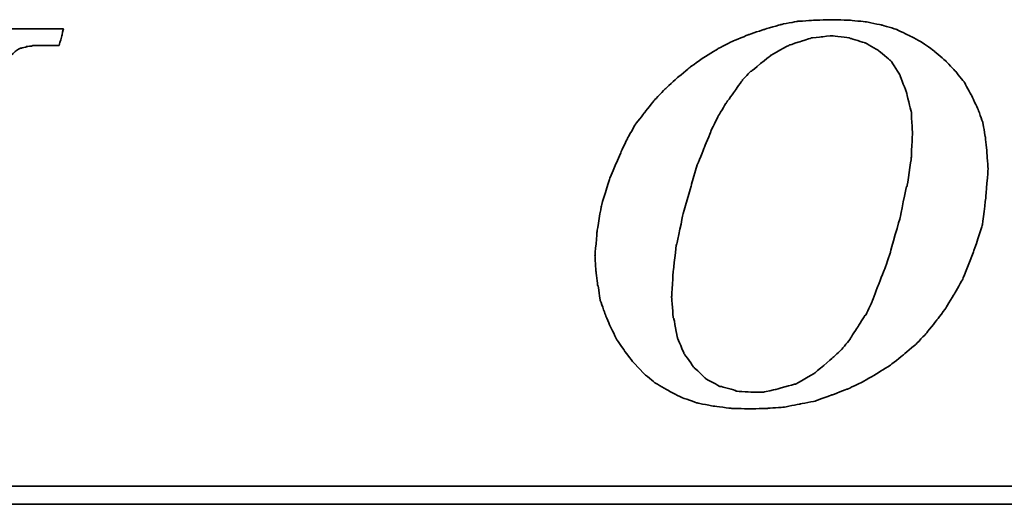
# Model space of a CAD drawing. Header units: millimetres. Extents: x -629 to 296, y -521 to -329.
# Tile 32 of 48: x -442.37 to -434.6, y -424.73 to -420.9. Entities that reach past the tile are written whole.
import ezdxf

# ---------------------------------------------------------------- set-up
doc = ezdxf.new("R2010")
doc.units = ezdxf.units.MM
doc.header["$LTSCALE"] = 0.1
doc.layers.get('0').update_dxf_attribs({"linetype": 'CONTINUOUS'})
doc.layers.add('layer 1', color=7, linetype='CONTINUOUS')

# ---------------------------------------------------------------- blocks, each defined once
blk = doc.blocks.new('TBI MOTION logo(完整正式版)')
at = {"layer": 'layer 1', "color": 22, "lineweight": 35}
for points, knots in [([(-11.34375, -6.98375), (-11.34375, -6.98375), (-10.91375, -7.43875), (-10.91375, -7.43875), (-10.91375, -7.43875), (-10.91375, -7.43875), (-10.38625, -7.87125), (-10.38625, -7.87125), (-10.38625, -7.87125), (-10.38625, -7.87125), (-9.81125, -8.20375), (-9.81125, -8.20375), (-9.81125, -8.20375), (-9.81125, -8.20375), (-9.21125, -8.51875), (-9.21125, -8.51875), (-9.21125, -8.51875), (-9.21125, -8.51875), (-8.51625, -8.75875), (-8.51625, -8.75875), (-8.51625, -8.75875), (-8.51625, -8.75875), (-7.77125, -8.90375), (-7.77125, -8.90375), (-7.77125, -8.90375), (-7.77125, -8.90375), (-6.97875, -8.99875), (-6.97875, -8.99875), (-6.97875, -8.99875), (-6.97875, -8.99875), (-6.14125, -9.02375), (-6.14125, -9.02375), (-6.14125, -9.02375), (-6.14125, -9.02375), (-5.37125, -8.99875), (-5.37125, -8.99875), (-5.37125, -8.99875), (-5.37125, -8.99875), (-4.65375, -8.94875), (-4.65375, -8.94875), (-4.65375, -8.94875), (-4.65375, -8.94875), (-3.93375, -8.80625), (-3.93375, -8.80625), (-3.93375, -8.80625), (-3.93375, -8.80625), (-3.21375, -8.66375), (-3.21375, -8.66375), (-3.21375, -8.66375), (-3.21375, -8.66375), (-2.49375, -8.39875), (-2.49375, -8.39875), (-2.49375, -8.39875), (-2.49375, -8.39875), (-1.79875, -8.13375), (-1.79875, -8.13375), (-1.79875, -8.13375), (-1.79875, -8.13375), (-1.17375, -7.84375), (-1.17375, -7.84375), (-1.17375, -7.84375), (-1.17375, -7.84375), (-0.52375, -7.46375), (-0.52375, -7.46375), (-0.52375, -7.46375), (-0.52375, -7.46375), (0.10124, -7.07875), (0.10124, -7.07875), (0.10124, -7.07875), (0.10124, -7.07875), (0.67625, -6.62375), (0.67625, -6.62375), (0.67625, -6.62375), (0.67625, -6.62375), (1.24874, -6.14375), (1.24874, -6.14375), (1.24874, -6.14375), (1.24874, -6.14375), (1.72874, -5.64125), (1.72874, -5.64125), (1.72874, -5.64125), (1.72874, -5.64125), (2.18624, -5.06375), (2.18624, -5.06375), (2.18624, -5.06375), (2.18624, -5.06375), (2.61625, -4.48874), (2.61625, -4.48874), (2.61625, -4.48874), (2.61625, -4.48874), (3.00125, -3.83874), (3.00125, -3.83874), (3.00125, -3.83874), (3.00125, -3.83874), (3.36124, -3.21374), (3.36124, -3.21374), (3.36124, -3.21374), (3.36124, -3.21374), (3.84374, -1.99125), (3.84374, -1.99125), (3.84374, -1.99125), (3.84374, -1.99125), (4.22625, -0.81875), (4.22625, -0.81875), (4.22625, -0.81875), (4.22625, -0.81875), (4.39125, 0.45624), (4.39125, 0.45624), (4.39125, 0.45624), (4.39125, 0.45624), (4.48874, 1.70124), (4.48874, 1.70124), (4.48874, 1.70124), (4.48874, 1.70124), (4.43874, 2.44625), (4.43874, 2.44625), (4.43874, 2.44625), (4.43874, 2.44625), (4.36874, 3.14125), (4.36874, 3.14125), (4.36874, 3.14125), (4.36874, 3.14125), (4.25125, 3.81125), (4.25125, 3.81125), (4.25125, 3.81125), (4.25125, 3.81125), (4.03124, 4.41125), (4.03124, 4.41125), (4.03124, 4.41125), (4.03124, 4.41125), (3.74374, 5.01125), (3.74374, 5.01125), (3.74374, 5.01125), (3.74374, 5.01125), (3.43124, 5.58875), (3.43124, 5.58875), (3.43124, 5.58875), (3.43124, 5.58875), (3.02625, 6.09125), (3.02625, 6.09125), (3.02625, 6.09125), (3.02625, 6.09125), (2.59374, 6.54875), (2.59374, 6.54875), (2.59374, 6.54875), (2.59374, 6.54875), (2.09124, 6.98125), (2.09124, 6.98125), (2.09124, 6.98125), (2.09124, 6.98125), (1.56124, 7.36625), (1.56124, 7.36625), (1.56124, 7.36625), (1.56124, 7.36625), (0.98624, 7.67625), (0.98624, 7.67625), (0.98624, 7.67625), (0.98624, 7.67625), (0.38624, 7.96375), (0.38624, 7.96375), (0.38624, 7.96375), (0.38624, 7.96375), (-0.25875, 8.15625), (-0.25875, 8.15625), (-0.25875, 8.15625), (-0.25875, 8.15625), (-0.98125, 8.30125), (-0.98125, 8.30125), (-0.98125, 8.30125), (-0.98125, 8.30125), (-1.70124, 8.37125), (-1.70124, 8.37125), (-1.70124, 8.37125), (-1.70124, 8.37125), (-2.49375, 8.39624), (-2.49375, 8.39624), (-2.49375, 8.39624), (-2.49375, 8.39624), (-3.28625, 8.37125), (-3.28625, 8.37125), (-3.28625, 8.37125), (-3.28625, 8.37125), (-4.05125, 8.32125), (-4.05125, 8.32125), (-4.05125, 8.32125), (-4.05125, 8.32125), (-4.77375, 8.18125), (-4.77375, 8.18125), (-4.77375, 8.18125), (-4.77375, 8.18125), (-5.51625, 7.96375), (-5.51625, 7.96375), (-5.51625, 7.96375), (-5.51625, 7.96375), (-6.21125, 7.72625), (-6.21125, 7.72625), (-6.21125, 7.72625), (-6.21125, 7.72625), (-6.92875, 7.43625), (-6.92875, 7.43625), (-6.92875, 7.43625), (-6.92875, 7.43625), (-7.57875, 7.10125), (-7.57875, 7.10125), (-7.57875, 7.10125), (-7.57875, 7.10125), (-8.24875, 6.69125), (-8.24875, 6.69125), (-8.24875, 6.69125), (-8.24875, 6.69125), (-8.84875, 6.26125), (-8.84875, 6.26125), (-8.84875, 6.26125), (-8.84875, 6.26125), (-9.42625, 5.78125), (-9.42625, 5.78125), (-9.42625, 5.78125), (-9.42625, 5.78125), (-9.95375, 5.30125), (-9.95375, 5.30125), (-9.95375, 5.30125), (-9.95375, 5.30125), (-10.43375, 4.79624), (-10.43375, 4.79624), (-10.43375, 4.79624), (-10.43375, 4.79624), (-10.88875, 4.22125), (-10.88875, 4.22125), (-10.88875, 4.22125), (-10.88875, 4.22125), (-11.29875, 3.69375), (-11.29875, 3.69375), (-11.29875, 3.69375), (-11.29875, 3.69375), (-11.63375, 3.09125), (-11.63375, 3.09125), (-11.63375, 3.09125), (-11.63375, 3.09125), (-11.91875, 2.49625), (-11.91875, 2.49625), (-11.91875, 2.49625), (-11.91875, 2.49625), (-12.44875, 1.24625), (-12.44875, 1.24625), (-12.44875, 1.24625), (-12.44875, 1.24625), (-12.80875, 0.06874), (-12.80875, 0.06874), (-12.80875, 0.06874), (-12.80875, 0.06874), (-12.99875, -1.07875), (-12.99875, -1.07875), (-12.99875, -1.07875), (-12.99875, -1.07875), (-13.09375, -2.18375), (-13.09375, -2.18375), (-13.09375, -2.18375), (-13.09375, -2.18375), (-13.04875, -2.85375), (-13.04875, -2.85375), (-13.04875, -2.85375), (-13.04875, -2.85375), (-12.97375, -3.50375), (-12.97375, -3.50375), (-12.97375, -3.50375), (-12.97375, -3.50375), (-12.95375, -3.50375), (-12.95375, -3.50375), (-12.95375, -3.50375), (-12.95375, -3.50375), (-12.85375, -4.17375), (-12.85375, -4.17375), (-12.85375, -4.17375), (-12.85375, -4.17375), (-12.63875, -4.77624), (-12.63875, -4.77624), (-12.63875, -4.77624), (-12.63875, -4.77624), (-12.39875, -5.35125), (-12.39875, -5.35125), (-12.39875, -5.35125), (-12.39875, -5.35125), (-12.11375, -5.92875), (-12.11375, -5.92875), (-12.11375, -5.92875), (-12.11375, -5.92875), (-11.75375, -6.45375), (-11.75375, -6.45375), (-11.75375, -6.45375), (-11.75375, -6.45375), (-11.34375, -6.98375), (-11.34375, -6.98375)], [0, 0, 0, 0, 0.01369863, 0.01369863, 0.01369863, 0.01369864, 0.02739726, 0.02739726, 0.02739726, 0.02739727, 0.04109589, 0.04109589, 0.04109589, 0.0410959, 0.05479452, 0.05479452, 0.05479452, 0.05479453, 0.06849315, 0.06849315, 0.06849315, 0.06849316, 0.08219178, 0.08219178, 0.08219178, 0.08219179, 0.09589041, 0.09589041, 0.09589041, 0.09589042, 0.10958904, 0.10958904, 0.10958904, 0.10958905, 0.12328767, 0.12328767, 0.12328767, 0.12328768, 0.1369863, 0.1369863, 0.1369863, 0.13698631, 0.15068493, 0.15068493, 0.15068493, 0.15068494, 0.16438356, 0.16438356, 0.16438356, 0.16438357, 0.17808219, 0.17808219, 0.17808219, 0.1780822, 0.19178082, 0.19178082, 0.19178082, 0.19178083, 0.20547945, 0.20547945, 0.20547945, 0.20547946, 0.21917808, 0.21917808, 0.21917808, 0.21917809, 0.23287671, 0.23287671, 0.23287671, 0.23287672, 0.24657534, 0.24657534, 0.24657534, 0.24657535, 0.26027397, 0.26027397, 0.26027397, 0.26027398, 0.2739726, 0.2739726, 0.2739726, 0.27397261, 0.28767123, 0.28767123, 0.28767123, 0.28767124, 0.30136986, 0.30136986, 0.30136986, 0.30136987, 0.31506849, 0.31506849, 0.31506849, 0.3150685, 0.32876712, 0.32876712, 0.32876712, 0.32876713, 0.34246575, 0.34246575, 0.34246575, 0.34246576, 0.35616438, 0.35616438, 0.35616438, 0.35616439, 0.36986301, 0.36986301, 0.36986301, 0.36986302, 0.38356164, 0.38356164, 0.38356164, 0.38356165, 0.39726027, 0.39726027, 0.39726027, 0.39726028, 0.4109589, 0.4109589, 0.4109589, 0.41095891, 0.42465753, 0.42465753, 0.42465753, 0.42465754, 0.43835616, 0.43835616, 0.43835616, 0.43835617, 0.45205479, 0.45205479, 0.45205479, 0.4520548, 0.46575342, 0.46575342, 0.46575342, 0.46575343, 0.47945205, 0.47945205, 0.47945205, 0.47945206, 0.49315068, 0.49315068, 0.49315068, 0.49315069, 0.50684932, 0.50684932, 0.50684932, 0.50684933, 0.52054795, 0.52054795, 0.52054795, 0.52054796, 0.53424658, 0.53424658, 0.53424658, 0.53424659, 0.54794521, 0.54794521, 0.54794521, 0.54794522, 0.56164384, 0.56164384, 0.56164384, 0.56164385, 0.57534247, 0.57534247, 0.57534247, 0.57534248, 0.5890411, 0.5890411, 0.5890411, 0.58904111, 0.60273973, 0.60273973, 0.60273973, 0.60273974, 0.61643836, 0.61643836, 0.61643836, 0.61643837, 0.63013699, 0.63013699, 0.63013699, 0.630137, 0.64383562, 0.64383562, 0.64383562, 0.64383563, 0.65753425, 0.65753425, 0.65753425, 0.65753426, 0.67123288, 0.67123288, 0.67123288, 0.67123289, 0.68493151, 0.68493151, 0.68493151, 0.68493152, 0.69863014, 0.69863014, 0.69863014, 0.69863015, 0.71232877, 0.71232877, 0.71232877, 0.71232878, 0.7260274, 0.7260274, 0.7260274, 0.72602741, 0.73972603, 0.73972603, 0.73972603, 0.73972604, 0.75342466, 0.75342466, 0.75342466, 0.75342467, 0.76712329, 0.76712329, 0.76712329, 0.7671233, 0.78082192, 0.78082192, 0.78082192, 0.78082193, 0.79452055, 0.79452055, 0.79452055, 0.79452056, 0.80821918, 0.80821918, 0.80821918, 0.80821919, 0.82191781, 0.82191781, 0.82191781, 0.82191782, 0.83561644, 0.83561644, 0.83561644, 0.83561645, 0.84931507, 0.84931507, 0.84931507, 0.84931508, 0.8630137, 0.8630137, 0.8630137, 0.86301371, 0.87671233, 0.87671233, 0.87671233, 0.87671234, 0.89041096, 0.89041096, 0.89041096, 0.89041097, 0.90410959, 0.90410959, 0.90410959, 0.9041096, 0.91780822, 0.91780822, 0.91780822, 0.91780823, 0.93150685, 0.93150685, 0.93150685, 0.93150686, 0.94520548, 0.94520548, 0.94520548, 0.94520549, 0.95890411, 0.95890411, 0.95890411, 0.95890412, 0.97260274, 0.97260274, 0.97260274, 0.97260275, 0.98630137, 0.98630137, 0.98630137, 0.98630138, 1, 1, 1, 1]), ([(-40.59125, -7.94375), (-40.59125, -7.94375), (-40.97375, -7.94375), (-40.97375, -7.94375), (-40.97375, -7.94375), (-40.97375, -7.94375), (-41.38125, -7.94375), (-41.38125, -7.94375), (-41.38125, -7.94375), (-41.38125, -7.94375), (-41.54875, -7.94375), (-41.54875, -7.94375), (-41.54875, -7.94375), (-41.54875, -7.94375), (-41.59875, -7.94375), (-41.59875, -7.94375), (-41.59875, -7.94375), (-41.59875, -7.94375), (-41.88375, -7.94375), (-41.88375, -7.94375), (-41.88375, -7.94375), (-41.88375, -7.94375), (-41.90875, -7.91875), (-41.90875, -7.91875), (-41.90875, -7.91875), (-41.90875, -7.91875), (-42.19875, -7.87125), (-42.19875, -7.87125), (-42.19875, -7.87125), (-42.19875, -7.87125), (-42.43875, -7.82375), (-42.43875, -7.82375), (-42.43875, -7.82375), (-42.43875, -7.82375), (-42.45875, -7.82375), (-42.45875, -7.82375), (-42.45875, -7.82375), (-42.45875, -7.82375), (-42.48625, -7.82375), (-42.48625, -7.82375), (-42.48625, -7.82375), (-42.48625, -7.82375), (-42.67625, -7.72375), (-42.67625, -7.72375), (-42.67625, -7.72375), (-42.67625, -7.72375), (-42.70125, -7.70375), (-42.70125, -7.70375), (-42.70125, -7.70375), (-42.70125, -7.70375), (-42.72375, -7.67875), (-42.72375, -7.67875), (-42.72375, -7.67875), (-42.72375, -7.67875), (-42.86875, -7.48875), (-42.86875, -7.48875), (-42.86875, -7.48875), (-42.86875, -7.48875), (-42.89375, -7.43875), (-42.89375, -7.43875), (-42.89375, -7.43875), (-42.89375, -7.43875), (-42.91875, -7.38875), (-42.91875, -7.38875), (-42.91875, -7.38875), (-42.91875, -7.38875), (-42.93875, -7.12875), (-42.93875, -7.12875), (-42.93875, -7.12875), (-42.93875, -7.12875), (-42.96375, -7.10375), (-42.96375, -7.10375), (-42.96375, -7.10375), (-42.96375, -7.10375), (-42.96375, -7.05375), (-42.96375, -7.05375), (-42.96375, -7.05375), (-42.96375, -7.05375), (-42.96375, -7.00875), (-42.96375, -7.00875), (-42.96375, -7.00875), (-42.96375, -7.00875), (-42.91875, -6.69625), (-42.91875, -6.69625), (-42.91875, -6.69625), (-42.91875, -6.69625), (-42.91875, -6.62375), (-42.91875, -6.62375), (-42.91875, -6.62375), (-42.91875, -6.62375), (-42.91875, -6.59625), (-42.91875, -6.59625), (-42.91875, -6.59625), (-42.91875, -6.59625), (-42.91875, -6.57375), (-42.91875, -6.57375), (-42.91875, -6.57375), (-42.91875, -6.57375), (-42.91875, -6.52875), (-42.91875, -6.52875), (-42.91875, -6.52875), (-42.91875, -6.52875), (-42.89375, -6.50375), (-42.89375, -6.50375), (-42.89375, -6.50375), (-42.89375, -6.50375), (-42.84375, -6.38375), (-42.84375, -6.38375), (-42.84375, -6.38375), (-42.84375, -6.38375), (-42.84375, -6.35875), (-42.84375, -6.35875), (-42.84375, -6.35875), (-42.84375, -6.35875), (-42.74625, -6.14375), (-42.74625, -6.14375), (-42.74625, -6.14375), (-42.74625, -6.14375), (-42.70125, -5.85375), (-42.70125, -5.85375), (-42.70125, -5.85375), (-42.70125, -5.85375), (-42.60375, -5.47125), (-42.60375, -5.47125), (-42.60375, -5.47125), (-42.60375, -5.47125), (-42.60375, -5.44875), (-42.60375, -5.44875), (-42.60375, -5.44875), (-42.60375, -5.44875), (-42.38875, -4.67875), (-42.38875, -4.67875), (-42.38875, -4.67875), (-42.38875, -4.67875), (-42.36375, -4.65375), (-42.36375, -4.65375), (-42.36375, -4.65375), (-42.36375, -4.65375), (-42.12375, -3.69625), (-42.12375, -3.69625), (-42.12375, -3.69625), (-42.12375, -3.69625), (-42.12375, -3.67374), (-42.12375, -3.67374), (-42.12375, -3.67374), (-42.12375, -3.67374), (-41.78875, -2.59374), (-41.78875, -2.59374), (-41.78875, -2.59374), (-41.78875, -2.59374), (-41.18875, -0.19375), (-41.18875, -0.19375), (-41.18875, -0.19375), (-41.18875, -0.19375), (-40.54375, 2.20624), (-40.54375, 2.20624), (-40.54375, 2.20624), (-40.54375, 2.20624), (-40.25375, 3.30875), (-40.25375, 3.30875), (-40.25375, 3.30875), (-40.25375, 3.30875), (-39.98875, 4.27125), (-39.98875, 4.27125), (-39.98875, 4.27125), (-39.98875, 4.27125), (-39.77375, 5.13125), (-39.77375, 5.13125), (-39.77375, 5.13125), (-39.77375, 5.13125), (-39.67875, 5.47125), (-39.67875, 5.47125), (-39.67875, 5.47125), (-39.67875, 5.47125), (-39.60375, 5.75625), (-39.60375, 5.75625), (-39.60375, 5.75625), (-39.60375, 5.75625), (-39.60375, 5.78125), (-39.60375, 5.78125), (-39.60375, 5.78125), (-39.60375, 5.78125), (-39.50875, 5.97125), (-39.50875, 5.97125), (-39.50875, 5.97125), (-39.50875, 5.97125), (-39.50875, 6.13875), (-39.50875, 6.13875), (-39.50875, 6.13875), (-39.50875, 6.13875), (-39.48625, 6.16625), (-39.48625, 6.16625), (-39.48625, 6.16625), (-39.48625, 6.16625), (-39.46125, 6.28625), (-39.46125, 6.28625), (-39.46125, 6.28625), (-39.46125, 6.28625), (-39.46125, 6.42625), (-39.46125, 6.42625), (-39.46125, 6.42625), (-39.46125, 6.42625), (-39.41375, 6.42625), (-39.41375, 6.42625), (-39.41375, 6.42625), (-39.41375, 6.42625), (-39.29375, 6.69125), (-39.29375, 6.69125), (-39.29375, 6.69125), (-39.29375, 6.69125), (-39.26875, 6.74125), (-39.26875, 6.74125), (-39.26875, 6.74125), (-39.26875, 6.74125), (-39.24375, 6.76625), (-39.24375, 6.76625), (-39.24375, 6.76625), (-39.24375, 6.76625), (-38.98375, 7.00624), (-38.98375, 7.00624), (-38.98375, 7.00624), (-38.98375, 7.00624), (-38.95625, 7.02624), (-38.95625, 7.02624), (-38.95625, 7.02624), (-38.95625, 7.02624), (-38.78875, 7.12624), (-38.78875, 7.12624), (-38.78875, 7.12624), (-38.78875, 7.12624), (-38.76375, 7.12624), (-38.76375, 7.12624), (-38.76375, 7.12624), (-38.76375, 7.12624), (-38.74375, 7.12624), (-38.74375, 7.12624), (-38.74375, 7.12624), (-38.74375, 7.12624), (-38.52875, 7.17125), (-38.52875, 7.17125), (-38.52875, 7.17125), (-38.52875, 7.17125), (-38.52875, 7.19624), (-38.52875, 7.19624), (-38.52875, 7.19624), (-38.52875, 7.19624), (-38.50375, 7.19624), (-38.50375, 7.19624), (-38.50375, 7.19624), (-38.50375, 7.19624), (-38.26125, 7.21875), (-38.26125, 7.21875), (-38.26125, 7.21875), (-38.26125, 7.21875), (-38.23875, 7.24624), (-38.23875, 7.24624), (-38.23875, 7.24624), (-38.23875, 7.24624), (-38.21625, 7.24624), (-38.21625, 7.24624), (-38.21625, 7.24624), (-38.21625, 7.24624), (-38.18875, 7.24624), (-38.18875, 7.24624), (-38.18875, 7.24624), (-38.18875, 7.24624), (-37.90375, 7.24624), (-37.90375, 7.24624), (-37.90375, 7.24624), (-37.90375, 7.24624), (-37.85375, 7.24624), (-37.85375, 7.24624), (-37.85375, 7.24624), (-37.85375, 7.24624), (-37.75875, 7.24624), (-37.75875, 7.24624), (-37.75875, 7.24624), (-37.75875, 7.24624), (-37.42375, 7.24624), (-37.42375, 7.24624), (-37.42375, 7.24624), (-37.42375, 7.24624), (-37.08875, 7.24624), (-37.08875, 7.24624), (-37.08875, 7.24624), (-37.08875, 7.24624), (-37.06375, 7.24624), (-37.06375, 7.24624), (-37.06375, 7.24624), (-37.06375, 7.24624), (-37.06375, 7.26624), (-37.06375, 7.26624), (-37.06375, 7.26624), (-37.06375, 7.26624), (-37.03875, 7.29125), (-37.03875, 7.29125), (-37.03875, 7.29125), (-37.03875, 7.29125), (-37.03875, 7.31625), (-37.03875, 7.31625), (-37.03875, 7.31625), (-37.03875, 7.31625), (-36.94125, 7.67625), (-36.94125, 7.67625), (-36.94125, 7.67625), (-36.94125, 7.67625), (-36.86875, 7.98625), (-36.86875, 7.98625), (-36.86875, 7.98625), (-36.86875, 7.98625), (-36.98875, 7.98625), (-36.98875, 7.98625), (-36.98875, 7.98625), (-36.98875, 7.98625), (-37.42375, 7.98625), (-37.42375, 7.98625), (-37.42375, 7.98625), (-37.42375, 7.98625), (-37.94875, 7.98625), (-37.94875, 7.98625), (-37.94875, 7.98625), (-37.94875, 7.98625), (-38.57375, 7.98625), (-38.57375, 7.98625), (-38.57375, 7.98625), (-38.57375, 7.98625), (-39.29375, 7.98625), (-39.29375, 7.98625), (-39.29375, 7.98625), (-39.29375, 7.98625), (-40.82875, 7.98625), (-40.82875, 7.98625), (-40.82875, 7.98625), (-40.82875, 7.98625), (-42.36375, 7.98625), (-42.36375, 7.98625), (-42.36375, 7.98625), (-42.36375, 7.98625), (-43.08375, 7.98625), (-43.08375, 7.98625), (-43.08375, 7.98625), (-43.08375, 7.98625), (-43.70875, 7.98625), (-43.70875, 7.98625), (-43.70875, 7.98625), (-43.70875, 7.98625), (-44.23375, 7.98625), (-44.23375, 7.98625), (-44.23375, 7.98625), (-44.23375, 7.98625), (-44.66875, 7.98625), (-44.66875, 7.98625), (-44.66875, 7.98625), (-44.66875, 7.98625), (-44.88375, 7.98625), (-44.88375, 7.98625), (-44.88375, 7.98625), (-44.88375, 7.98625), (-44.90875, 7.94125), (-44.90875, 7.94125), (-44.90875, 7.94125), (-44.90875, 7.94125), (-44.90875, 7.91625), (-44.90875, 7.91625), (-44.90875, 7.91625), (-44.90875, 7.91625), (-45.00375, 7.55625), (-45.00375, 7.55625), (-45.00375, 7.55625), (-45.00375, 7.55625), (-45.05375, 7.24624), (-45.05375, 7.24624), (-45.05375, 7.24624), (-45.05375, 7.24624), (-44.61875, 7.24624), (-44.61875, 7.24624), (-44.61875, 7.24624), (-44.61875, 7.24624), (-44.11375, 7.24624), (-44.11375, 7.24624), (-44.11375, 7.24624), (-44.11375, 7.24624), (-43.99375, 7.24624), (-43.99375, 7.24624), (-43.99375, 7.24624), (-43.99375, 7.24624), (-43.94625, 7.24624), (-43.94625, 7.24624), (-43.94625, 7.24624), (-43.94625, 7.24624), (-43.92374, 7.24624), (-43.92374, 7.24624), (-43.92374, 7.24624), (-43.92374, 7.24624), (-43.65875, 7.24624), (-43.65875, 7.24624), (-43.65875, 7.24624), (-43.65875, 7.24624), (-43.63875, 7.21875), (-43.63875, 7.21875), (-43.63875, 7.21875), (-43.63875, 7.21875), (-43.46875, 7.19624), (-43.46875, 7.19624), (-43.46875, 7.19624), (-43.46875, 7.19624), (-43.39875, 7.19624), (-43.39875, 7.19624), (-43.39875, 7.19624), (-43.39875, 7.19624), (-43.37125, 7.17125), (-43.37125, 7.17125), (-43.37125, 7.17125), (-43.37125, 7.17125), (-43.34875, 7.17125), (-43.34875, 7.17125), (-43.34875, 7.17125), (-43.34875, 7.17125), (-43.20375, 7.12624), (-43.20375, 7.12624), (-43.20375, 7.12624), (-43.20375, 7.12624), (-43.05875, 7.07624), (-43.05875, 7.07624), (-43.05875, 7.07624), (-43.05875, 7.07624), (-43.01375, 7.07624), (-43.01375, 7.07624), (-43.01375, 7.07624), (-43.01375, 7.07624), (-42.98875, 7.02624), (-42.98875, 7.02624), (-42.98875, 7.02624), (-42.98875, 7.02624), (-42.79875, 6.86125), (-42.79875, 6.86125), (-42.79875, 6.86125), (-42.79875, 6.86125), (-42.77375, 6.81125), (-42.77375, 6.81125), (-42.77375, 6.81125), (-42.77375, 6.81125), (-42.74625, 6.76625), (-42.74625, 6.76625), (-42.74625, 6.76625), (-42.74625, 6.76625), (-42.72375, 6.47625), (-42.72375, 6.47625), (-42.72375, 6.47625), (-42.72375, 6.47625), (-42.70125, 6.45124), (-42.70125, 6.45124), (-42.70125, 6.45124), (-42.70125, 6.45124), (-42.70125, 6.42625), (-42.70125, 6.42625), (-42.70125, 6.42625), (-42.70125, 6.42625), (-42.72375, 6.40625), (-42.72375, 6.40625), (-42.72375, 6.40625), (-42.72375, 6.40625), (-42.74625, 5.97125), (-42.74625, 5.97125), (-42.74625, 5.97125), (-42.74625, 5.97125), (-42.74625, 5.94625), (-42.74625, 5.94625), (-42.74625, 5.94625), (-42.74625, 5.94625), (-42.74625, 5.92625), (-42.74625, 5.92625), (-42.74625, 5.92625), (-42.74625, 5.92625), (-42.77375, 5.87625), (-42.77375, 5.87625), (-42.77375, 5.87625), (-42.77375, 5.87625), (-42.81875, 5.80625), (-42.81875, 5.80625), (-42.81875, 5.80625), (-42.81875, 5.80625), (-42.86875, 5.63625), (-42.86875, 5.63625), (-42.86875, 5.63625), (-42.86875, 5.63625), (-42.91875, 5.39625), (-42.91875, 5.39625), (-42.91875, 5.39625), (-42.91875, 5.39625), (-42.91875, 5.37124), (-42.91875, 5.37124), (-42.91875, 5.37124), (-42.91875, 5.37124), (-43.01375, 5.10874), (-43.01375, 5.10874), (-43.01375, 5.10874), (-43.01375, 5.10874), (-43.10875, 4.77124), (-43.10875, 4.77124), (-43.10875, 4.77124), (-43.10875, 4.77124), (-43.29875, 3.95625), (-43.29875, 3.95625), (-43.29875, 3.95625), (-43.29875, 3.95625), (-43.58875, 2.95125), (-43.58875, 2.95125), (-43.58875, 2.95125), (-43.58875, 2.95125), (-43.87375, 1.87125), (-43.87375, 1.87125), (-43.87375, 1.87125), (-43.87375, 1.87125), (-44.52625, -0.50374), (-44.52625, -0.50374), (-44.52625, -0.50374), (-44.52625, -0.50374), (-45.14875, -2.85375), (-45.14875, -2.85375), (-45.14875, -2.85375), (-45.14875, -2.85375), (-45.43375, -3.95875), (-45.43375, -3.95875), (-45.43375, -3.95875), (-45.43375, -3.95875), (-45.69875, -4.96875), (-45.69875, -4.96875), (-45.69875, -4.96875), (-45.69875, -4.96875), (-45.91375, -5.78375), (-45.91375, -5.78375), (-45.91375, -5.78375), (-45.91375, -5.78375), (-46.01375, -6.11875), (-46.01375, -6.11875), (-46.01375, -6.11875), (-46.01375, -6.11875), (-46.01375, -6.14375), (-46.01375, -6.14375), (-46.01375, -6.14375), (-46.01375, -6.14375), (-46.10875, -6.40875), (-46.10875, -6.40875), (-46.10875, -6.40875), (-46.10875, -6.40875), (-46.15375, -6.64875), (-46.15375, -6.64875), (-46.15375, -6.64875), (-46.15375, -6.64875), (-46.20375, -6.83875), (-46.20375, -6.83875), (-46.20375, -6.83875), (-46.20375, -6.83875), (-46.22875, -6.93375), (-46.22875, -6.93375), (-46.22875, -6.93375), (-46.22875, -6.93375), (-46.22875, -7.07875), (-46.22875, -7.07875), (-46.22875, -7.07875), (-46.22875, -7.07875), (-46.27375, -7.07875), (-46.27375, -7.07875), (-46.27375, -7.07875), (-46.27375, -7.07875), (-46.39375, -7.34375), (-46.39375, -7.34375), (-46.39375, -7.34375), (-46.39375, -7.34375), (-46.39375, -7.36875), (-46.39375, -7.36875), (-46.39375, -7.36875), (-46.39375, -7.36875), (-46.42125, -7.38875), (-46.42125, -7.38875), (-46.42125, -7.38875), (-46.42125, -7.38875), (-46.68375, -7.67875), (-46.68375, -7.67875), (-46.68375, -7.67875), (-46.68375, -7.67875), (-46.70875, -7.70375), (-46.70875, -7.70375), (-46.70875, -7.70375), (-46.70875, -7.70375), (-46.75375, -7.72375), (-46.75375, -7.72375), (-46.75375, -7.72375), (-46.75375, -7.72375), (-47.08875, -7.87125), (-47.08875, -7.87125), (-47.08875, -7.87125), (-47.08875, -7.87125), (-47.11625, -7.87125), (-47.11625, -7.87125), (-47.11625, -7.87125), (-47.11625, -7.87125), (-47.13875, -7.89375), (-47.13875, -7.89375), (-47.13875, -7.89375), (-47.13875, -7.89375), (-47.56875, -7.91875), (-47.56875, -7.91875), (-47.56875, -7.91875), (-47.56875, -7.91875), (-47.59625, -7.94375), (-47.59625, -7.94375), (-47.59625, -7.94375), (-47.59625, -7.94375), (-47.64375, -7.94375), (-47.64375, -7.94375), (-47.64375, -7.94375), (-47.64375, -7.94375), (-47.73625, -7.94375), (-47.73625, -7.94375), (-47.73625, -7.94375), (-47.73625, -7.94375), (-48.07375, -7.94375), (-48.07375, -7.94375), (-48.07375, -7.94375), (-48.07375, -7.94375), (-48.36125, -7.94375), (-48.36125, -7.94375), (-48.36125, -7.94375), (-48.36125, -7.94375), (-48.36125, -7.96625), (-48.36125, -7.96625), (-48.36125, -7.96625), (-48.36125, -7.96625), (-48.36125, -7.99125), (-48.36125, -7.99125), (-48.36125, -7.99125), (-48.36125, -7.99125), (-48.38875, -8.01375), (-48.38875, -8.01375), (-48.38875, -8.01375), (-48.38875, -8.01375), (-48.50875, -8.34875), (-48.50875, -8.34875), (-48.50875, -8.34875), (-48.50875, -8.34875), (-48.55375, -8.68625), (-48.55375, -8.68625), (-48.55375, -8.68625), (-48.55375, -8.68625), (-48.45875, -8.68625), (-48.45875, -8.68625), (-48.45875, -8.68625), (-48.45875, -8.68625), (-48.07375, -8.68625), (-48.07375, -8.68625), (-48.07375, -8.68625), (-48.07375, -8.68625), (-47.52375, -8.68625), (-47.52375, -8.68625), (-47.52375, -8.68625), (-47.52375, -8.68625), (-46.92375, -8.68625), (-46.92375, -8.68625), (-46.92375, -8.68625), (-46.92375, -8.68625), (-46.25375, -8.68625), (-46.25375, -8.68625), (-46.25375, -8.68625), (-46.25375, -8.68625), (-46.20375, -8.68625), (-46.20375, -8.68625), (-46.20375, -8.68625), (-46.20375, -8.68625), (-44.71375, -8.68625), (-44.71375, -8.68625), (-44.71375, -8.68625), (-44.71375, -8.68625), (-43.22875, -8.68625), (-43.22875, -8.68625), (-43.22875, -8.68625), (-43.22875, -8.68625), (-42.55875, -8.68625), (-42.55875, -8.68625), (-42.55875, -8.68625), (-42.55875, -8.68625), (-42.50875, -8.68625), (-42.50875, -8.68625), (-42.50875, -8.68625), (-42.50875, -8.68625), (-41.93375, -8.68625), (-41.93375, -8.68625), (-41.93375, -8.68625), (-41.93375, -8.68625), (-41.38125, -8.68625), (-41.38125, -8.68625), (-41.38125, -8.68625), (-41.38125, -8.68625), (-40.97375, -8.68625), (-40.97375, -8.68625), (-40.97375, -8.68625), (-40.97375, -8.68625), (-40.78125, -8.68625), (-40.78125, -8.68625), (-40.78125, -8.68625), (-40.78125, -8.68625), (-40.78125, -8.63875), (-40.78125, -8.63875), (-40.78125, -8.63875), (-40.78125, -8.63875), (-40.75875, -8.63875), (-40.75875, -8.63875), (-40.75875, -8.63875), (-40.75875, -8.63875), (-40.66375, -8.27875), (-40.66375, -8.27875), (-40.66375, -8.27875), (-40.66375, -8.27875), (-40.59125, -7.94375), (-40.59125, -7.94375)], [0, 0, 0, 0, 0.00558659, 0.00558659, 0.00558659, 0.0055866, 0.01117318, 0.01117318, 0.01117318, 0.01117319, 0.01675978, 0.01675978, 0.01675978, 0.01675979, 0.02234637, 0.02234637, 0.02234637, 0.02234638, 0.02793296, 0.02793296, 0.02793296, 0.02793297, 0.03351955, 0.03351955, 0.03351955, 0.03351956, 0.03910615, 0.03910615, 0.03910615, 0.03910616, 0.04469274, 0.04469274, 0.04469274, 0.04469275, 0.05027933, 0.05027933, 0.05027933, 0.05027934, 0.05586592, 0.05586592, 0.05586592, 0.05586593, 0.06145251, 0.06145251, 0.06145251, 0.06145252, 0.06703911, 0.06703911, 0.06703911, 0.06703912, 0.0726257, 0.0726257, 0.0726257, 0.07262571, 0.07821229, 0.07821229, 0.07821229, 0.0782123, 0.08379888, 0.08379888, 0.08379888, 0.08379889, 0.08938547, 0.08938547, 0.08938547, 0.08938548, 0.09497207, 0.09497207, 0.09497207, 0.09497208, 0.10055866, 0.10055866, 0.10055866, 0.10055867, 0.10614525, 0.10614525, 0.10614525, 0.10614526, 0.11173184, 0.11173184, 0.11173184, 0.11173185, 0.11731844, 0.11731844, 0.11731844, 0.11731845, 0.12290503, 0.12290503, 0.12290503, 0.12290504, 0.12849162, 0.12849162, 0.12849162, 0.12849163, 0.13407821, 0.13407821, 0.13407821, 0.13407822, 0.1396648, 0.1396648, 0.1396648, 0.13966481, 0.1452514, 0.1452514, 0.1452514, 0.14525141, 0.15083799, 0.15083799, 0.15083799, 0.150838, 0.15642458, 0.15642458, 0.15642458, 0.15642459, 0.16201117, 0.16201117, 0.16201117, 0.16201118, 0.16759777, 0.16759777, 0.16759777, 0.16759778, 0.17318436, 0.17318436, 0.17318436, 0.17318437, 0.17877095, 0.17877095, 0.17877095, 0.17877096, 0.18435754, 0.18435754, 0.18435754, 0.18435755, 0.18994413, 0.18994413, 0.18994413, 0.18994414, 0.19553073, 0.19553073, 0.19553073, 0.19553074, 0.20111732, 0.20111732, 0.20111732, 0.20111733, 0.20670391, 0.20670391, 0.20670391, 0.20670392, 0.2122905, 0.2122905, 0.2122905, 0.21229051, 0.21787709, 0.21787709, 0.21787709, 0.2178771, 0.22346369, 0.22346369, 0.22346369, 0.2234637, 0.22905028, 0.22905028, 0.22905028, 0.22905029, 0.23463687, 0.23463687, 0.23463687, 0.23463688, 0.24022346, 0.24022346, 0.24022346, 0.24022347, 0.24581006, 0.24581006, 0.24581006, 0.24581007, 0.25139665, 0.25139665, 0.25139665, 0.25139666, 0.25698324, 0.25698324, 0.25698324, 0.25698325, 0.26256983, 0.26256983, 0.26256983, 0.26256984, 0.26815642, 0.26815642, 0.26815642, 0.26815643, 0.27374302, 0.27374302, 0.27374302, 0.27374303, 0.27932961, 0.27932961, 0.27932961, 0.27932962, 0.2849162, 0.2849162, 0.2849162, 0.28491621, 0.29050279, 0.29050279, 0.29050279, 0.2905028, 0.29608939, 0.29608939, 0.29608939, 0.2960894, 0.30167598, 0.30167598, 0.30167598, 0.30167599, 0.30726257, 0.30726257, 0.30726257, 0.30726258, 0.31284916, 0.31284916, 0.31284916, 0.31284917, 0.31843575, 0.31843575, 0.31843575, 0.31843576, 0.32402235, 0.32402235, 0.32402235, 0.32402236, 0.32960894, 0.32960894, 0.32960894, 0.32960895, 0.33519553, 0.33519553, 0.33519553, 0.33519554, 0.34078212, 0.34078212, 0.34078212, 0.34078213, 0.34636872, 0.34636872, 0.34636872, 0.34636873, 0.35195531, 0.35195531, 0.35195531, 0.35195532, 0.3575419, 0.3575419, 0.3575419, 0.35754191, 0.36312849, 0.36312849, 0.36312849, 0.3631285, 0.36871508, 0.36871508, 0.36871508, 0.36871509, 0.37430168, 0.37430168, 0.37430168, 0.37430169, 0.37988827, 0.37988827, 0.37988827, 0.37988828, 0.38547486, 0.38547486, 0.38547486, 0.38547487, 0.39106145, 0.39106145, 0.39106145, 0.39106146, 0.39664804, 0.39664804, 0.39664804, 0.39664805, 0.40223464, 0.40223464, 0.40223464, 0.40223465, 0.40782123, 0.40782123, 0.40782123, 0.40782124, 0.41340782, 0.41340782, 0.41340782, 0.41340783, 0.41899441, 0.41899441, 0.41899441, 0.41899442, 0.42458101, 0.42458101, 0.42458101, 0.42458102, 0.4301676, 0.4301676, 0.4301676, 0.43016761, 0.43575419, 0.43575419, 0.43575419, 0.4357542, 0.44134078, 0.44134078, 0.44134078, 0.44134079, 0.44692737, 0.44692737, 0.44692737, 0.44692738, 0.45251397, 0.45251397, 0.45251397, 0.45251398, 0.45810056, 0.45810056, 0.45810056, 0.45810057, 0.46368715, 0.46368715, 0.46368715, 0.46368716, 0.46927374, 0.46927374, 0.46927374, 0.46927375, 0.47486034, 0.47486034, 0.47486034, 0.47486035, 0.48044693, 0.48044693, 0.48044693, 0.48044694, 0.48603352, 0.48603352, 0.48603352, 0.48603353, 0.49162011, 0.49162011, 0.49162011, 0.49162012, 0.4972067, 0.4972067, 0.4972067, 0.49720671, 0.5027933, 0.5027933, 0.5027933, 0.50279331, 0.50837989, 0.50837989, 0.50837989, 0.5083799, 0.51396648, 0.51396648, 0.51396648, 0.51396649, 0.51955307, 0.51955307, 0.51955307, 0.51955308, 0.52513966, 0.52513966, 0.52513966, 0.52513967, 0.53072626, 0.53072626, 0.53072626, 0.53072627, 0.53631285, 0.53631285, 0.53631285, 0.53631286, 0.54189944, 0.54189944, 0.54189944, 0.54189945, 0.54748603, 0.54748603, 0.54748603, 0.54748604, 0.55307263, 0.55307263, 0.55307263, 0.55307264, 0.55865922, 0.55865922, 0.55865922, 0.55865923, 0.56424581, 0.56424581, 0.56424581, 0.56424582, 0.5698324, 0.5698324, 0.5698324, 0.56983241, 0.57541899, 0.57541899, 0.57541899, 0.575419, 0.58100559, 0.58100559, 0.58100559, 0.5810056, 0.58659218, 0.58659218, 0.58659218, 0.58659219, 0.59217877, 0.59217877, 0.59217877, 0.59217878, 0.59776536, 0.59776536, 0.59776536, 0.59776537, 0.60335196, 0.60335196, 0.60335196, 0.60335197, 0.60893855, 0.60893855, 0.60893855, 0.60893856, 0.61452514, 0.61452514, 0.61452514, 0.61452515, 0.62011173, 0.62011173, 0.62011173, 0.62011174, 0.62569832, 0.62569832, 0.62569832, 0.62569833, 0.63128492, 0.63128492, 0.63128492, 0.63128493, 0.63687151, 0.63687151, 0.63687151, 0.63687152, 0.6424581, 0.6424581, 0.6424581, 0.64245811, 0.64804469, 0.64804469, 0.64804469, 0.6480447, 0.65363128, 0.65363128, 0.65363128, 0.65363129, 0.65921788, 0.65921788, 0.65921788, 0.65921789, 0.66480447, 0.66480447, 0.66480447, 0.66480448, 0.67039106, 0.67039106, 0.67039106, 0.67039107, 0.67597765, 0.67597765, 0.67597765, 0.67597766, 0.68156425, 0.68156425, 0.68156425, 0.68156426, 0.68715084, 0.68715084, 0.68715084, 0.68715085, 0.69273743, 0.69273743, 0.69273743, 0.69273744, 0.69832402, 0.69832402, 0.69832402, 0.69832403, 0.70391061, 0.70391061, 0.70391061, 0.70391062, 0.70949721, 0.70949721, 0.70949721, 0.70949722, 0.7150838, 0.7150838, 0.7150838, 0.71508381, 0.72067039, 0.72067039, 0.72067039, 0.7206704, 0.72625698, 0.72625698, 0.72625698, 0.72625699, 0.73184358, 0.73184358, 0.73184358, 0.73184359, 0.73743017, 0.73743017, 0.73743017, 0.73743018, 0.74301676, 0.74301676, 0.74301676, 0.74301677, 0.74860335, 0.74860335, 0.74860335, 0.74860336, 0.75418994, 0.75418994, 0.75418994, 0.75418995, 0.75977654, 0.75977654, 0.75977654, 0.75977655, 0.76536313, 0.76536313, 0.76536313, 0.76536314, 0.77094972, 0.77094972, 0.77094972, 0.77094973, 0.77653631, 0.77653631, 0.77653631, 0.77653632, 0.78212291, 0.78212291, 0.78212291, 0.78212292, 0.7877095, 0.7877095, 0.7877095, 0.78770951, 0.79329609, 0.79329609, 0.79329609, 0.7932961, 0.79888268, 0.79888268, 0.79888268, 0.79888269, 0.80446927, 0.80446927, 0.80446927, 0.80446928, 0.81005587, 0.81005587, 0.81005587, 0.81005588, 0.81564246, 0.81564246, 0.81564246, 0.81564247, 0.82122905, 0.82122905, 0.82122905, 0.82122906, 0.82681564, 0.82681564, 0.82681564, 0.82681565, 0.83240223, 0.83240223, 0.83240223, 0.83240224, 0.83798883, 0.83798883, 0.83798883, 0.83798884, 0.84357542, 0.84357542, 0.84357542, 0.84357543, 0.84916201, 0.84916201, 0.84916201, 0.84916202, 0.8547486, 0.8547486, 0.8547486, 0.85474861, 0.8603352, 0.8603352, 0.8603352, 0.86033521, 0.86592179, 0.86592179, 0.86592179, 0.8659218, 0.87150838, 0.87150838, 0.87150838, 0.87150839, 0.87709497, 0.87709497, 0.87709497, 0.87709498, 0.88268156, 0.88268156, 0.88268156, 0.88268157, 0.88826816, 0.88826816, 0.88826816, 0.88826817, 0.89385475, 0.89385475, 0.89385475, 0.89385476, 0.89944134, 0.89944134, 0.89944134, 0.89944135, 0.90502793, 0.90502793, 0.90502793, 0.90502794, 0.91061453, 0.91061453, 0.91061453, 0.91061454, 0.91620112, 0.91620112, 0.91620112, 0.91620113, 0.92178771, 0.92178771, 0.92178771, 0.92178772, 0.9273743, 0.9273743, 0.9273743, 0.92737431, 0.93296089, 0.93296089, 0.93296089, 0.9329609, 0.93854749, 0.93854749, 0.93854749, 0.9385475, 0.94413408, 0.94413408, 0.94413408, 0.94413409, 0.94972067, 0.94972067, 0.94972067, 0.94972068, 0.95530726, 0.95530726, 0.95530726, 0.95530727, 0.96089385, 0.96089385, 0.96089385, 0.96089386, 0.96648045, 0.96648045, 0.96648045, 0.96648046, 0.97206704, 0.97206704, 0.97206704, 0.97206705, 0.97765363, 0.97765363, 0.97765363, 0.97765364, 0.98324022, 0.98324022, 0.98324022, 0.98324023, 0.98882682, 0.98882682, 0.98882682, 0.98882683, 0.99441341, 0.99441341, 0.99441341, 0.99441342, 1, 1, 1, 1]), ([(-8.77875, 1.03124), (-8.77875, 1.03124), (-8.51625, 1.89625), (-8.51625, 1.89625), (-8.51625, 1.89625), (-8.51625, 1.89625), (-8.20375, 2.66375), (-8.20375, 2.66375), (-8.20375, 2.66375), (-8.20375, 2.66375), (-7.91625, 3.38125), (-7.91625, 3.38125), (-7.91625, 3.38125), (-7.91625, 3.38125), (-7.91625, 3.40624), (-7.91625, 3.40624), (-7.91625, 3.40624), (-7.91625, 3.40624), (-7.57875, 4.07624), (-7.57875, 4.07624), (-7.57875, 4.07624), (-7.57875, 4.07624), (-7.24375, 4.65125), (-7.24375, 4.65125), (-7.24375, 4.65125), (-7.24375, 4.65125), (-7.21875, 4.65125), (-7.21875, 4.65125), (-7.21875, 4.65125), (-7.21875, 4.65125), (-7.21875, 4.67624), (-7.21875, 4.67624), (-7.21875, 4.67624), (-7.21875, 4.67624), (-6.83625, 5.20375), (-6.83625, 5.20375), (-6.83625, 5.20375), (-6.83625, 5.20375), (-6.49875, 5.68625), (-6.49875, 5.68625), (-6.49875, 5.68625), (-6.49875, 5.68625), (-6.49875, 5.70625), (-6.49875, 5.70625), (-6.49875, 5.70625), (-6.49875, 5.70625), (-6.11625, 6.09125), (-6.11625, 6.09125), (-6.11625, 6.09125), (-6.11625, 6.09125), (-6.09125, 6.09125), (-6.09125, 6.09125), (-6.09125, 6.09125), (-6.09125, 6.09125), (-5.27375, 6.76625), (-5.27375, 6.76625), (-5.27375, 6.76625), (-5.27375, 6.76625), (-5.24875, 6.76625), (-5.24875, 6.76625), (-5.24875, 6.76625), (-5.24875, 6.76625), (-5.24875, 6.78625), (-5.24875, 6.78625), (-5.24875, 6.78625), (-5.24875, 6.78625), (-4.38875, 7.26624), (-4.38875, 7.26624), (-4.38875, 7.26624), (-4.38875, 7.26624), (-4.36125, 7.26624), (-4.36125, 7.26624), (-4.36125, 7.26624), (-4.36125, 7.26624), (-3.93375, 7.41125), (-3.93375, 7.41125), (-3.93375, 7.41125), (-3.93375, 7.41125), (-3.47375, 7.55625), (-3.47375, 7.55625), (-3.47375, 7.55625), (-3.47375, 7.55625), (-3.45375, 7.55625), (-3.45375, 7.55625), (-3.45375, 7.55625), (-3.45375, 7.55625), (-3.42875, 7.58124), (-3.42875, 7.58124), (-3.42875, 7.58124), (-3.42875, 7.58124), (-2.97375, 7.62625), (-2.97375, 7.62625), (-2.97375, 7.62625), (-2.97375, 7.62625), (-2.49375, 7.67625), (-2.49375, 7.67625), (-2.49375, 7.67625), (-2.49375, 7.67625), (-2.46875, 7.67625), (-2.46875, 7.67625), (-2.46875, 7.67625), (-2.46875, 7.67625), (-1.70124, 7.58124), (-1.70124, 7.58124), (-1.70124, 7.58124), (-1.70124, 7.58124), (-1.67875, 7.55625), (-1.67875, 7.55625), (-1.67875, 7.55625), (-1.67875, 7.55625), (-1.65375, 7.55625), (-1.65375, 7.55625), (-1.65375, 7.55625), (-1.65375, 7.55625), (-1.03125, 7.36625), (-1.03125, 7.36625), (-1.03125, 7.36625), (-1.03125, 7.36625), (-1.00625, 7.36625), (-1.00625, 7.36625), (-1.00625, 7.36625), (-1.00625, 7.36625), (-0.43124, 7.02624), (-0.43124, 7.02624), (-0.43124, 7.02624), (-0.43124, 7.02624), (-0.40625, 7.00624), (-0.40625, 7.00624), (-0.40625, 7.00624), (-0.40625, 7.00624), (0.12124, 6.57124), (0.12124, 6.57124), (0.12124, 6.57124), (0.12124, 6.57124), (0.14624, 6.54875), (0.14624, 6.54875), (0.14624, 6.54875), (0.14624, 6.54875), (0.17124, 6.52375), (0.17124, 6.52375), (0.17124, 6.52375), (0.17124, 6.52375), (0.55625, 5.89875), (0.55625, 5.89875), (0.55625, 5.89875), (0.55625, 5.89875), (0.55625, 5.87625), (0.55625, 5.87625), (0.55625, 5.87625), (0.55625, 5.87625), (0.84124, 5.15625), (0.84124, 5.15625), (0.84124, 5.15625), (0.84124, 5.15625), (0.84124, 5.13125), (0.84124, 5.13125), (0.84124, 5.13125), (0.84124, 5.13125), (1.03624, 4.31875), (1.03624, 4.31875), (1.03624, 4.31875), (1.03624, 4.31875), (1.05624, 4.31875), (1.05624, 4.31875), (1.05624, 4.31875), (1.05624, 4.31875), (1.05624, 4.29125), (1.05624, 4.29125), (1.05624, 4.29125), (1.05624, 4.29125), (1.10625, 3.33125), (1.10625, 3.33125), (1.10625, 3.33125), (1.10625, 3.33125), (1.10625, 3.30875), (1.10625, 3.30875), (1.10625, 3.30875), (1.10625, 3.30875), (1.05624, 2.20624), (1.05624, 2.20624), (1.05624, 2.20624), (1.05624, 2.20624), (1.05624, 2.18124), (1.05624, 2.18124), (1.05624, 2.18124), (1.05624, 2.18124), (0.86624, 0.93624), (0.86624, 0.93624), (0.86624, 0.93624), (0.86624, 0.93624), (0.84124, 0.93624), (0.84124, 0.93624), (0.84124, 0.93624), (0.84124, 0.93624), (0.55625, -0.45874), (0.55625, -0.45874), (0.55625, -0.45874), (0.55625, -0.45874), (0.12124, -1.99125), (0.12124, -1.99125), (0.12124, -1.99125), (0.12124, -1.99125), (0.12124, -2.01874), (0.12124, -2.01874), (0.12124, -2.01874), (0.12124, -2.01874), (-0.13874, -2.78375), (-0.13874, -2.78375), (-0.13874, -2.78375), (-0.13874, -2.78375), (-0.43124, -3.50375), (-0.43124, -3.50375), (-0.43124, -3.50375), (-0.43124, -3.50375), (-0.69375, -4.19875), (-0.69375, -4.19875), (-0.69375, -4.19875), (-0.69375, -4.19875), (-0.69375, -4.22375), (-0.69375, -4.22375), (-0.69375, -4.22375), (-0.69375, -4.22375), (-0.98125, -4.82374), (-0.98125, -4.82374), (-0.98125, -4.82374), (-0.98125, -4.82374), (-1.00625, -4.82374), (-1.00625, -4.82374), (-1.00625, -4.82374), (-1.00625, -4.82374), (-1.33875, -5.35125), (-1.33875, -5.35125), (-1.33875, -5.35125), (-1.33875, -5.35125), (-1.67875, -5.87875), (-1.67875, -5.87875), (-1.67875, -5.87875), (-1.67875, -5.87875), (-1.67875, -5.90375), (-1.67875, -5.90375), (-1.67875, -5.90375), (-1.67875, -5.90375), (-2.05875, -6.35875), (-2.05875, -6.35875), (-2.05875, -6.35875), (-2.05875, -6.35875), (-2.08375, -6.38375), (-2.08375, -6.38375), (-2.08375, -6.38375), (-2.08375, -6.38375), (-2.46875, -6.74375), (-2.46875, -6.74375), (-2.46875, -6.74375), (-2.46875, -6.74375), (-3.25875, -7.41625), (-3.25875, -7.41625), (-3.25875, -7.41625), (-3.25875, -7.41625), (-3.28625, -7.43875), (-3.28625, -7.43875), (-3.28625, -7.43875), (-3.28625, -7.43875), (-4.12375, -7.91875), (-4.12375, -7.91875), (-4.12375, -7.91875), (-4.12375, -7.91875), (-4.14875, -7.91875), (-4.14875, -7.91875), (-4.14875, -7.91875), (-4.14875, -7.91875), (-4.17125, -7.91875), (-4.17125, -7.91875), (-4.17125, -7.91875), (-4.17125, -7.91875), (-5.03375, -8.15875), (-5.03375, -8.15875), (-5.03375, -8.15875), (-5.03375, -8.15875), (-5.51625, -8.25625), (-5.51625, -8.25625), (-5.51625, -8.25625), (-5.51625, -8.25625), (-5.54125, -8.27875), (-5.54125, -8.27875), (-5.54125, -8.27875), (-5.54125, -8.27875), (-5.56375, -8.27875), (-5.56375, -8.27875), (-5.56375, -8.27875), (-5.56375, -8.27875), (-5.99625, -8.27875), (-5.99625, -8.27875), (-5.99625, -8.27875), (-5.99625, -8.27875), (-6.76375, -8.23125), (-6.76375, -8.23125), (-6.76375, -8.23125), (-6.76375, -8.23125), (-6.78875, -8.23125), (-6.78875, -8.23125), (-6.78875, -8.23125), (-6.78875, -8.23125), (-6.78875, -8.20375), (-6.78875, -8.20375), (-6.78875, -8.20375), (-6.78875, -8.20375), (-7.45875, -8.01375), (-7.45875, -8.01375), (-7.45875, -8.01375), (-7.45875, -8.01375), (-7.48375, -8.01375), (-7.48375, -8.01375), (-7.48375, -8.01375), (-7.48375, -8.01375), (-7.50875, -8.01375), (-7.50875, -8.01375), (-7.50875, -8.01375), (-7.50875, -8.01375), (-8.13125, -7.67875), (-8.13125, -7.67875), (-8.13125, -7.67875), (-8.13125, -7.67875), (-8.15625, -7.65375), (-8.15625, -7.65375), (-8.15625, -7.65375), (-8.15625, -7.65375), (-8.65875, -7.17375), (-8.65875, -7.17375), (-8.65875, -7.17375), (-8.65875, -7.17375), (-8.68375, -7.14875), (-8.68375, -7.14875), (-8.68375, -7.14875), (-8.68375, -7.14875), (-9.08875, -6.57375), (-9.08875, -6.57375), (-9.08875, -6.57375), (-9.08875, -6.57375), (-9.11375, -6.54875), (-9.11375, -6.54875), (-9.11375, -6.54875), (-9.11375, -6.54875), (-9.11375, -6.52875), (-9.11375, -6.52875), (-9.11375, -6.52875), (-9.11375, -6.52875), (-9.40375, -5.85375), (-9.40375, -5.85375), (-9.40375, -5.85375), (-9.40375, -5.85375), (-9.40375, -5.82875), (-9.40375, -5.82875), (-9.40375, -5.82875), (-9.40375, -5.82875), (-9.56875, -4.96875), (-9.56875, -4.96875), (-9.56875, -4.96875), (-9.56875, -4.96875), (-9.59375, -4.94375), (-9.59375, -4.94375), (-9.59375, -4.94375), (-9.59375, -4.94375), (-9.66375, -4.03375), (-9.66375, -4.03375), (-9.66375, -4.03375), (-9.66375, -4.03375), (-9.66375, -4.00875), (-9.66375, -4.00875), (-9.66375, -4.00875), (-9.66375, -4.00875), (-9.59375, -2.85375), (-9.59375, -2.85375), (-9.59375, -2.85375), (-9.59375, -2.85375), (-9.45125, -1.65875), (-9.45125, -1.65875), (-9.45125, -1.65875), (-9.45125, -1.65875), (-9.42625, -1.63375), (-9.42625, -1.63375), (-9.42625, -1.63375), (-9.42625, -1.63375), (-9.16125, -0.33875), (-9.16125, -0.33875), (-9.16125, -0.33875), (-9.16125, -0.33875), (-8.77875, 1.00624), (-8.77875, 1.00624), (-8.77875, 1.00624), (-8.77875, 1.00624), (-8.77875, 1.03124), (-8.77875, 1.03124)], [0, 0, 0, 0, 0.01020408, 0.01020408, 0.01020408, 0.01020409, 0.02040816, 0.02040816, 0.02040816, 0.02040817, 0.03061224, 0.03061224, 0.03061224, 0.03061225, 0.04081633, 0.04081633, 0.04081633, 0.04081634, 0.05102041, 0.05102041, 0.05102041, 0.05102042, 0.06122449, 0.06122449, 0.06122449, 0.0612245, 0.07142857, 0.07142857, 0.07142857, 0.07142858, 0.08163265, 0.08163265, 0.08163265, 0.08163266, 0.09183673, 0.09183673, 0.09183673, 0.09183674, 0.10204082, 0.10204082, 0.10204082, 0.10204083, 0.1122449, 0.1122449, 0.1122449, 0.11224491, 0.12244898, 0.12244898, 0.12244898, 0.12244899, 0.13265306, 0.13265306, 0.13265306, 0.13265307, 0.14285714, 0.14285714, 0.14285714, 0.14285715, 0.15306122, 0.15306122, 0.15306122, 0.15306123, 0.16326531, 0.16326531, 0.16326531, 0.16326532, 0.17346939, 0.17346939, 0.17346939, 0.1734694, 0.18367347, 0.18367347, 0.18367347, 0.18367348, 0.19387755, 0.19387755, 0.19387755, 0.19387756, 0.20408163, 0.20408163, 0.20408163, 0.20408164, 0.21428571, 0.21428571, 0.21428571, 0.21428572, 0.2244898, 0.2244898, 0.2244898, 0.22448981, 0.23469388, 0.23469388, 0.23469388, 0.23469389, 0.24489796, 0.24489796, 0.24489796, 0.24489797, 0.25510204, 0.25510204, 0.25510204, 0.25510205, 0.26530612, 0.26530612, 0.26530612, 0.26530613, 0.2755102, 0.2755102, 0.2755102, 0.27551021, 0.28571429, 0.28571429, 0.28571429, 0.2857143, 0.29591837, 0.29591837, 0.29591837, 0.29591838, 0.30612245, 0.30612245, 0.30612245, 0.30612246, 0.31632653, 0.31632653, 0.31632653, 0.31632654, 0.32653061, 0.32653061, 0.32653061, 0.32653062, 0.33673469, 0.33673469, 0.33673469, 0.3367347, 0.34693878, 0.34693878, 0.34693878, 0.34693879, 0.35714286, 0.35714286, 0.35714286, 0.35714287, 0.36734694, 0.36734694, 0.36734694, 0.36734695, 0.37755102, 0.37755102, 0.37755102, 0.37755103, 0.3877551, 0.3877551, 0.3877551, 0.38775511, 0.39795918, 0.39795918, 0.39795918, 0.39795919, 0.40816327, 0.40816327, 0.40816327, 0.40816328, 0.41836735, 0.41836735, 0.41836735, 0.41836736, 0.42857143, 0.42857143, 0.42857143, 0.42857144, 0.43877551, 0.43877551, 0.43877551, 0.43877552, 0.44897959, 0.44897959, 0.44897959, 0.4489796, 0.45918367, 0.45918367, 0.45918367, 0.45918368, 0.46938776, 0.46938776, 0.46938776, 0.46938777, 0.47959184, 0.47959184, 0.47959184, 0.47959185, 0.48979592, 0.48979592, 0.48979592, 0.48979593, 0.5, 0.5, 0.5, 0.50000001, 0.51020408, 0.51020408, 0.51020408, 0.51020409, 0.52040816, 0.52040816, 0.52040816, 0.52040817, 0.53061224, 0.53061224, 0.53061224, 0.53061225, 0.54081633, 0.54081633, 0.54081633, 0.54081634, 0.55102041, 0.55102041, 0.55102041, 0.55102042, 0.56122449, 0.56122449, 0.56122449, 0.5612245, 0.57142857, 0.57142857, 0.57142857, 0.57142858, 0.58163265, 0.58163265, 0.58163265, 0.58163266, 0.59183673, 0.59183673, 0.59183673, 0.59183674, 0.60204082, 0.60204082, 0.60204082, 0.60204083, 0.6122449, 0.6122449, 0.6122449, 0.61224491, 0.62244898, 0.62244898, 0.62244898, 0.62244899, 0.63265306, 0.63265306, 0.63265306, 0.63265307, 0.64285714, 0.64285714, 0.64285714, 0.64285715, 0.65306122, 0.65306122, 0.65306122, 0.65306123, 0.66326531, 0.66326531, 0.66326531, 0.66326532, 0.67346939, 0.67346939, 0.67346939, 0.6734694, 0.68367347, 0.68367347, 0.68367347, 0.68367348, 0.69387755, 0.69387755, 0.69387755, 0.69387756, 0.70408163, 0.70408163, 0.70408163, 0.70408164, 0.71428571, 0.71428571, 0.71428571, 0.71428572, 0.7244898, 0.7244898, 0.7244898, 0.72448981, 0.73469388, 0.73469388, 0.73469388, 0.73469389, 0.74489796, 0.74489796, 0.74489796, 0.74489797, 0.75510204, 0.75510204, 0.75510204, 0.75510205, 0.76530612, 0.76530612, 0.76530612, 0.76530613, 0.7755102, 0.7755102, 0.7755102, 0.77551021, 0.78571429, 0.78571429, 0.78571429, 0.7857143, 0.79591837, 0.79591837, 0.79591837, 0.79591838, 0.80612245, 0.80612245, 0.80612245, 0.80612246, 0.81632653, 0.81632653, 0.81632653, 0.81632654, 0.82653061, 0.82653061, 0.82653061, 0.82653062, 0.83673469, 0.83673469, 0.83673469, 0.8367347, 0.84693878, 0.84693878, 0.84693878, 0.84693879, 0.85714286, 0.85714286, 0.85714286, 0.85714287, 0.86734694, 0.86734694, 0.86734694, 0.86734695, 0.87755102, 0.87755102, 0.87755102, 0.87755103, 0.8877551, 0.8877551, 0.8877551, 0.88775511, 0.89795918, 0.89795918, 0.89795918, 0.89795919, 0.90816327, 0.90816327, 0.90816327, 0.90816328, 0.91836735, 0.91836735, 0.91836735, 0.91836736, 0.92857143, 0.92857143, 0.92857143, 0.92857144, 0.93877551, 0.93877551, 0.93877551, 0.93877552, 0.94897959, 0.94897959, 0.94897959, 0.9489796, 0.95918367, 0.95918367, 0.95918367, 0.95918368, 0.96938776, 0.96938776, 0.96938776, 0.96938777, 0.97959184, 0.97959184, 0.97959184, 0.97959185, 0.98979592, 0.98979592, 0.98979592, 0.98979593, 1, 1, 1, 1]), ([(75.90875, -9.47875), (75.90875, -9.47875), (75.90875, -12.28625), (75.90875, -12.28625), (75.90875, -12.28625), (75.90875, -12.28625), (75.90875, -12.47875), (75.90875, -12.47875), (75.90875, -12.47875), (75.90875, -12.47875), (75.71625, -12.47875), (75.71625, -12.47875), (75.71625, -12.47875), (75.71625, -12.47875), (-88.32875, -12.47875), (-88.32875, -12.47875), (-88.32875, -12.47875), (-88.32875, -12.47875), (-88.32875, -13.29375), (-88.32875, -13.29375), (-88.32875, -13.29375), (-88.32875, -13.29375), (82.89125, -13.29375), (82.89125, -13.29375), (82.89125, -13.29375), (82.89125, -13.29375), (75.90875, -9.47875), (75.90875, -9.47875)], [0, 0, 0, 0, 0.14285714, 0.14285714, 0.14285714, 0.14285715, 0.28571429, 0.28571429, 0.28571429, 0.2857143, 0.42857143, 0.42857143, 0.42857143, 0.42857144, 0.57142857, 0.57142857, 0.57142857, 0.57142858, 0.71428571, 0.71428571, 0.71428571, 0.71428572, 0.85714286, 0.85714286, 0.85714286, 0.85714287, 1, 1, 1, 1])]:
    blk.add_open_spline(points, degree=3, knots=knots, dxfattribs=at)

msp = doc.modelspace()

# ---------------------------------------------------------------- block references
at = {"color": 7, "xscale": 0.1765387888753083, "yscale": 0.1765387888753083, "zscale": 0.1765387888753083}
msp.add_blockref('TBI MOTION logo(完整正式版)', (-435.5168, -422.383), dxfattribs=at)

doc.saveas('drawing.dxf')
